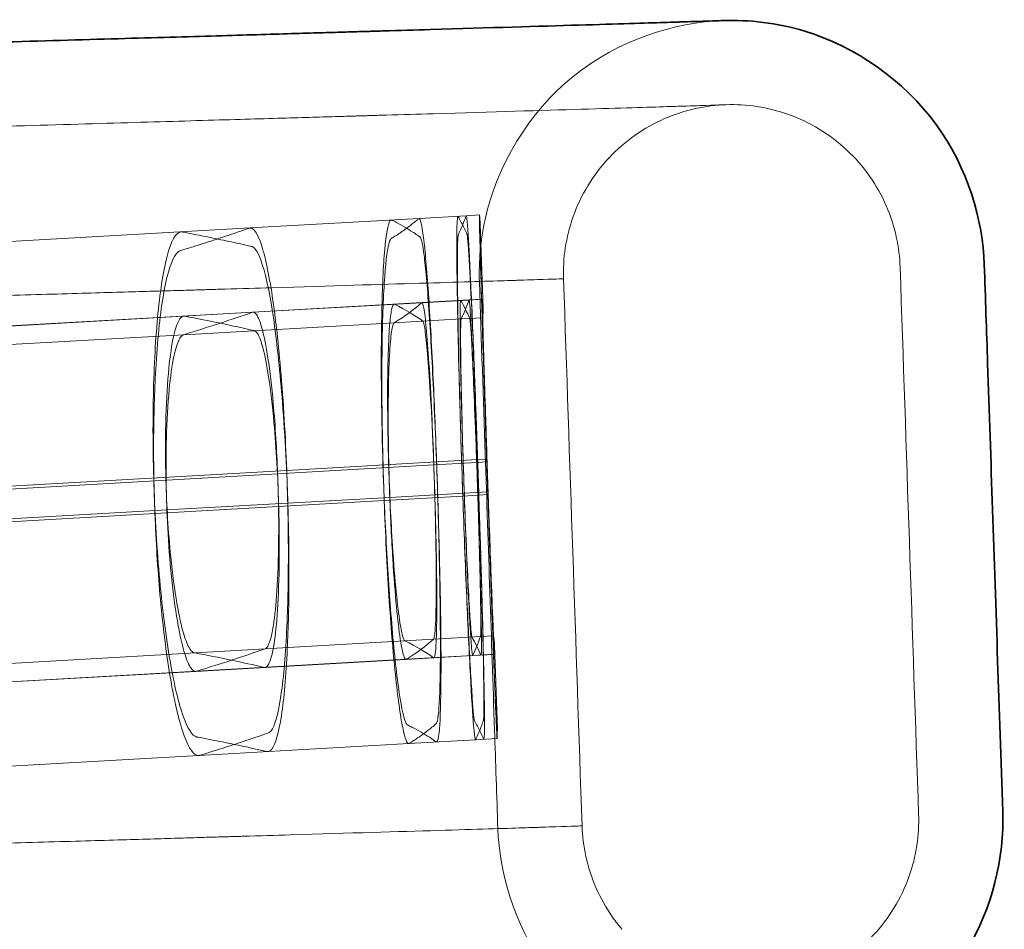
# Model space of a CAD drawing. Header units: millimetres. Extents: x -234 to 1726, y -356 to 1749.
# Tile 202 of 202: x 1364 to 1387, y 1292 to 1314. Entities that reach past the tile are written whole.
import ezdxf

# ---------------------------------------------------------------- set-up
doc = ezdxf.new("R2010")
doc.units = ezdxf.units.MM
for name, color, linetype, lineweight in [('Spigoli nascosti(ISO)', 7, 'Continuous', 18), ('Spigoli tangenti nascosti(ISO)', 7, 'Continuous', 18), ('Spigoli visibili(ISO)', 7, 'Continuous', 35)]:
    doc.layers.add(name, color=color, linetype=linetype, lineweight=lineweight)

msp = doc.modelspace()

# ---------------------------------------------------------------- linework, layer by layer
at = {"layer": 'Spigoli nascosti(ISO)'}
for p, q in [((1373.45, 1308.86), (1369.44, 1308.632)), ((1374.572, 1308.923), (1373.45, 1308.86)), ((1374.885, 1308.941), (1374.572, 1308.923)), ((1369.44, 1308.632), (1078.025, 1292.097)), ((1374.906, 1308.726), (1374.973, 1306.726)), ((1374.952, 1306.942), (1374.639, 1306.924)), ((1373.518, 1306.86), (1369.507, 1306.633)), ((1374.639, 1306.924), (1373.518, 1306.86)), ((1369.507, 1306.633), (1078.139, 1290.1)), ((1375.243, 1298.724), (1375.311, 1296.723)), ((1373.14, 1298.387), (1368.149, 1298.104)), ((1374.725, 1298.477), (1373.14, 1298.387)), ((1375.237, 1298.506), (1374.725, 1298.477)), ((1368.149, 1298.104), (1078.554, 1281.672)), ((1374.793, 1296.478), (1373.208, 1296.388)), ((1375.304, 1296.507), (1374.793, 1296.478)), ((1373.208, 1296.388), (1368.217, 1296.104)), ((1368.217, 1296.104), (1081.976, 1279.863))]:
    msp.add_line(p, q, dxfattribs=at)
for centre, major_axis, start_param, end_param in [((-2244.224, 1101.306), (3619.201, 205.358), 0.000504, 0.00226), ((693.463, 1269.246), (680.605, 38.618), 6.221701, 6.240797), ((693.698, 1266.914), (680.449, 38.61), 0.040447, 0.059545), ((-2252.632, 1099.11), (3627.668, 205.839), 0.012684, 0.016262), ((-2253.041, 1102.838), (3627.95, 205.855), 6.265301, 6.268879), ((-2244.294, 1101.615), (3619.261, 205.362), 6.279302, 6.281133), ((693.239, 1270.953), (680.777, 38.628), 6.146682, 6.165902), ((693.885, 1265.207), (680.324, 38.603), 0.115358, 0.134586), ((693.949, 1258.911), (680.468, 38.611), 0.040841, 0.05994), ((693.68, 1261.241), (680.658, 38.621), 6.2221, 6.241194), ((-2252.403, 1091.105), (3627.709, 205.841), 0.012759, 0.016337), ((-2252.795, 1094.835), (3627.974, 205.856), 6.265375, 6.268953), ((-2243.993, 1093.301), (3619.241, 205.361), 0.000504, 0.002335), ((694.105, 1257.202), (680.375, 38.605), 0.115752, 0.134979), ((693.487, 1262.95), (680.799, 38.629), 6.147088, 6.166306), ((-2244.011, 1093.614), (3619.248, 205.361), 6.279377, 6.281133)]:
    msp.add_ellipse(centre, major_axis=major_axis, ratio=0.03372, start_param=start_param, end_param=end_param, dxfattribs=at)
for points, knots in [([(1380.679, 1313.557), (1379.51, 1313.518), (1378.188, 1313.097), (1377.115, 1312.232), (1376.059, 1311.38), (1375.296, 1310.115), (1375.018, 1308.836), (1374.91, 1308.336), (1374.868, 1307.837), (1374.885, 1307.359), (1374.932, 1305.943), (1374.978, 1304.582), (1375.023, 1303.268), (1375.098, 1301.029), (1375.17, 1298.901), (1375.244, 1296.714), (1375.27, 1295.941), (1375.296, 1295.162), (1375.323, 1294.366), (1375.358, 1293.34), (1375.702, 1292.127), (1376.409, 1291.12), (1376.936, 1290.37), (1377.644, 1289.754), (1378.366, 1289.345)], [-31.850006, -31.850006, -31.850006, -31.850006, -27.952868, -27.952868, -27.952868, -24.115918, -24.115918, -24.115918, -22.614763, -22.614763, -22.614763, -18.613355, -18.613355, -18.613355, -11.789991, -11.789991, -11.789991, -9.37995, -9.37995, -9.37995, -5.929117, -5.929117, -5.929117, -3.35773, -3.35773, -3.35773, -3.35773]), ([(1380.746, 1311.559), (1380.72, 1311.558), (1380.513, 1311.551), (1380.126, 1311.538), (1380.03, 1311.535), (1379.922, 1311.532), (1379.802, 1311.528), (1379.772, 1311.527), (1379.742, 1311.526), (1379.711, 1311.525), (1379.695, 1311.524), (1379.679, 1311.524), (1379.663, 1311.523), (1379.646, 1311.523), (1379.628, 1311.522), (1379.609, 1311.521), (1379.534, 1311.519), (1379.443, 1311.516), (1379.336, 1311.513), (1378.91, 1311.499), (1378.234, 1311.479), (1377.308, 1311.451), (1376.382, 1311.423), (1375.207, 1311.388), (1373.783, 1311.345), (1373.427, 1311.335), (1373.055, 1311.324), (1372.668, 1311.312), (1372.619, 1311.311), (1372.571, 1311.309), (1372.522, 1311.308), (1372.497, 1311.307), (1372.472, 1311.307), (1372.448, 1311.306), (1372.423, 1311.305), (1372.399, 1311.304), (1372.374, 1311.304), (1372.354, 1311.303), (1372.334, 1311.302), (1372.313, 1311.302), (1372.292, 1311.301), (1372.272, 1311.301), (1372.25, 1311.3), (1372.238, 1311.3), (1372.225, 1311.299), (1372.212, 1311.299), (1372.198, 1311.298), (1372.185, 1311.298), (1372.171, 1311.298), (1372.144, 1311.297), (1372.114, 1311.296), (1372.084, 1311.295), (1372.053, 1311.294), (1372.022, 1311.293), (1371.989, 1311.292), (1371.956, 1311.291), (1371.921, 1311.29), (1371.886, 1311.289), (1371.85, 1311.288), (1371.814, 1311.287), (1371.776, 1311.286), (1371.697, 1311.284), (1371.614, 1311.281), (1371.525, 1311.278), (1371.436, 1311.276), (1371.342, 1311.273), (1371.242, 1311.27), (1371.043, 1311.264), (1370.823, 1311.258), (1370.583, 1311.251), (1370.086, 1311.236), (1369.502, 1311.219), (1368.835, 1311.2), (1368.151, 1311.18), (1367.38, 1311.157), (1366.53, 1311.132), (1365.667, 1311.107), (1364.721, 1311.079), (1363.701, 1311.05), (1362.676, 1311.02), (1361.576, 1310.988), (1360.413, 1310.954), (1359.253, 1310.92), (1358.031, 1310.884), (1356.756, 1310.847), (1355.498, 1310.811), (1354.19, 1310.773), (1352.844, 1310.734), (1351.527, 1310.695), (1350.174, 1310.656), (1348.797, 1310.616), (1347.461, 1310.577), (1346.102, 1310.538), (1344.732, 1310.498), (1343.413, 1310.46), (1342.084, 1310.421), (1340.754, 1310.382)], [0, 0, 0, 0, 62.649542, 62.649542, 62.649542, 78.320408, 78.320408, 78.320408, 82.238733, 82.238733, 82.238733, 84.215163, 84.215163, 84.215163, 86.225718, 86.225718, 86.225718, 94.264699, 94.264699, 94.264699, 126.387983, 126.387983, 126.387983, 158.511805, 158.511805, 158.511805, 166.55109, 166.55109, 166.55109, 167.556411, 167.556411, 167.556411, 168.059071, 168.059071, 168.059071, 168.561732, 168.561732, 168.561732, 168.978428, 168.978428, 168.978428, 169.395124, 169.395124, 169.395124, 169.640691, 169.640691, 169.640691, 169.886256, 169.886256, 169.886256, 170.384098, 170.384098, 170.384098, 170.88194, 170.88194, 170.88194, 171.379781, 171.379781, 171.379781, 171.877623, 171.877623, 171.877623, 172.903327, 172.903327, 172.903327, 173.92903, 173.92903, 173.92903, 175.980437, 175.980437, 175.980437, 180.221628, 180.221628, 180.221628, 184.569456, 184.569456, 184.569456, 188.986696, 188.986696, 188.986696, 193.432324, 193.432324, 193.432324, 197.863713, 197.863713, 197.863713, 202.239043, 202.239043, 202.239043, 206.519605, 206.519605, 206.519605, 210.671682, 210.671682, 210.671682, 214.667812, 214.667812, 214.667812, 214.667812]), ([(1383.306, 1291.097), (1383.413, 1291.158), (1383.748, 1291.37), (1384.263, 1291.817), (1384.765, 1292.481), (1385.113, 1293.219), (1385.3, 1293.977), (1385.325, 1294.468), (1385.317, 1294.703), (1385.171, 1299.034), (1385.025, 1303.365), (1384.879, 1307.696), (1384.871, 1307.931), (1384.813, 1308.419), (1384.575, 1309.163), (1384.178, 1309.875), (1383.632, 1310.504), (1382.968, 1311.007), (1382.231, 1311.354), (1381.472, 1311.541), (1380.982, 1311.567), (1380.746, 1311.559)], [-60.703311, -60.703311, -60.703311, -60.703311, -60.165636, -58.98751, -57.809385, -56.63126, -55.453134, -54.275009, -54.275009, -54.275009, -41.275009, -41.275009, -41.275009, -40.096884, -38.918758, -37.740633, -36.562507, -35.384382, -34.206257, -33.028131, -31.850006, -31.850006, -31.850006, -31.850006]), ([(1373.896, 1302.234), (1373.883, 1302.635), (1373.868, 1303.037), (1373.836, 1303.855), (1373.819, 1304.267), (1373.766, 1305.38), (1373.73, 1306.033), (1373.654, 1307.16), (1373.615, 1307.616), (1373.521, 1308.386), (1373.484, 1308.411), (1373.467, 1308.423), (1373.462, 1308.427), (1373.427, 1308.453), (1373.395, 1308.475), (1373.301, 1308.539), (1373.236, 1308.58), (1373.098, 1308.662), (1373.026, 1308.703), (1372.909, 1308.764), (1372.868, 1308.786), (1372.819, 1308.81), (1372.812, 1308.813), (1372.792, 1308.823), (1372.768, 1308.835), (1372.694, 1308.646), (1372.654, 1308.376), (1372.593, 1307.561), (1372.572, 1307.025), (1372.553, 1305.883), (1372.551, 1305.32), (1372.564, 1304.167), (1372.576, 1303.588), (1372.594, 1303.004)], [0, 0, 0, 0, 0.120604, 0.120604, 0.248934, 0.248934, 0.480491, 0.480491, 0.718659, 0.718659, 1.063644, 1.063644, 1.19032, 1.19032, 2.039497, 2.039497, 3.607775, 3.607775, 5.173413, 5.173413, 5.996697, 5.996697, 6.125031, 6.125031, 6.391217, 6.391217, 6.798816, 6.798816, 7.203371, 7.203371, 7.526358, 7.526358, 7.825493, 7.825493, 7.825493, 7.825493]), ([(1373.867, 1303.076), (1373.842, 1303.799), (1373.813, 1304.511), (1373.748, 1305.886), (1373.712, 1306.53), (1373.635, 1307.645), (1373.596, 1308.095), (1373.519, 1308.705), (1373.483, 1308.861), (1373.441, 1308.859), (1373.43, 1308.845), (1373.396, 1308.815), (1373.366, 1308.79), (1373.277, 1308.717), (1373.214, 1308.668), (1373.081, 1308.571), (1373.011, 1308.522), (1372.898, 1308.447), (1372.857, 1308.422), (1372.809, 1308.391), (1372.803, 1308.387), (1372.783, 1308.375), (1372.759, 1308.36), (1372.688, 1308.085), (1372.652, 1307.766), (1372.596, 1306.862), (1372.578, 1306.289), (1372.566, 1305.092), (1372.568, 1304.51), (1372.586, 1303.332), (1372.601, 1302.747), (1372.623, 1302.161)], [-5.22666, -5.22666, -5.22666, -5.22666, -4.912412, -4.912412, -4.578812, -4.578812, -4.231765, -4.231765, -3.887241, -3.887241, -3.794195, -3.794195, -3.326479, -3.326479, -2.435096, -2.435096, -1.54212, -1.54212, -1.070991, -1.070991, -0.997755, -0.997755, -0.842043, -0.842043, -0.602902, -0.602902, -0.365581, -0.365581, -0.175779, -0.175779, 0, 0, 0, 0]), ([(1374.871, 1302.289), (1374.858, 1302.694), (1374.844, 1303.1), (1374.814, 1303.924), (1374.799, 1304.341), (1374.756, 1305.456), (1374.729, 1306.11), (1374.677, 1307.234), (1374.654, 1307.688), (1374.608, 1308.4), (1374.596, 1308.467), (1374.586, 1308.489), (1374.585, 1308.492), (1374.573, 1308.519), (1374.562, 1308.542), (1374.531, 1308.609), (1374.51, 1308.652), (1374.467, 1308.74), (1374.444, 1308.783), (1374.409, 1308.849), (1374.397, 1308.872), (1374.382, 1308.899), (1374.38, 1308.902), (1374.373, 1308.916), (1374.367, 1308.925), (1374.351, 1308.741), (1374.347, 1308.475), (1374.349, 1307.667), (1374.357, 1307.135), (1374.379, 1305.996), (1374.393, 1305.432), (1374.425, 1304.277), (1374.442, 1303.696), (1374.462, 1303.11)], [0, 0, 0, 0, 0.121672, 0.121672, 0.251192, 0.251192, 0.483013, 0.483013, 0.721266, 0.721266, 1.025587, 1.025587, 1.084717, 1.084717, 1.464947, 1.464947, 2.187108, 2.187108, 2.90785, 2.90785, 3.286111, 3.286111, 3.345107, 3.345107, 3.514974, 3.514974, 3.775987, 3.775987, 4.035181, 4.035181, 4.243442, 4.243442, 4.436418, 4.436418, 4.436418, 4.436418]), ([(1374.843, 1303.132), (1374.829, 1303.537), (1374.815, 1303.939), (1374.785, 1304.753), (1374.77, 1305.16), (1374.727, 1306.243), (1374.7, 1306.865), (1374.65, 1307.914), (1374.628, 1308.323), (1374.586, 1308.921), (1374.575, 1308.935), (1374.566, 1308.912), (1374.565, 1308.909), (1374.555, 1308.881), (1374.546, 1308.857), (1374.519, 1308.787), (1374.501, 1308.741), (1374.464, 1308.649), (1374.444, 1308.603), (1374.413, 1308.533), (1374.402, 1308.509), (1374.39, 1308.481), (1374.388, 1308.477), (1374.381, 1308.463), (1374.376, 1308.451), (1374.363, 1308.18), (1374.361, 1307.864), (1374.367, 1306.966), (1374.377, 1306.395), (1374.402, 1305.202), (1374.417, 1304.619), (1374.451, 1303.44), (1374.47, 1302.854), (1374.49, 1302.267)], [-4.048254, -4.048254, -4.048254, -4.048254, -3.937295, -3.937295, -3.819181, -3.819181, -3.607734, -3.607734, -3.390412, -3.390412, -3.113006, -3.113006, -3.059058, -3.059058, -2.712266, -2.712266, -2.053351, -2.053351, -1.395434, -1.395434, -1.049981, -1.049981, -0.996123, -0.996123, -0.840985, -0.840985, -0.602767, -0.602767, -0.366213, -0.366213, -0.176129, -0.176129, 0, 0, 0, 0]), ([(1374.906, 1308.726), (1374.901, 1308.797), (1374.894, 1308.867), (1374.885, 1308.938), (1374.882, 1308.964), (1374.884, 1308.835), (1374.897, 1308.281), (1374.908, 1307.862), (1374.94, 1306.786), (1374.96, 1306.14), (1375.005, 1304.705), (1375.03, 1303.931), (1375.057, 1303.144)], [0, 0, 0, 0, 6.297569, 6.297569, 6.297569, 8.669345, 8.669345, 11.041107, 11.041107, 13.412797, 13.412797, 15.784483, 15.784483, 15.784483, 15.784483]), ([(1370.308, 1302.874), (1370.293, 1303.278), (1370.274, 1303.68), (1370.225, 1304.491), (1370.196, 1304.896), (1370.103, 1305.975), (1370.031, 1306.594), (1369.867, 1307.637), (1369.776, 1308.043), (1369.547, 1308.674), (1369.445, 1308.637), (1369.392, 1308.619), (1369.379, 1308.615), (1369.285, 1308.582), (1369.202, 1308.553), (1368.959, 1308.471), (1368.796, 1308.417), (1368.463, 1308.308), (1368.292, 1308.254), (1368.026, 1308.17), (1367.932, 1308.141), (1367.823, 1308.108), (1367.808, 1308.103), (1367.765, 1308.09), (1367.711, 1308.072), (1367.541, 1307.784), (1367.448, 1307.455), (1367.294, 1306.533), (1367.235, 1305.95), (1367.166, 1304.749), (1367.149, 1304.172), (1367.144, 1303.007), (1367.154, 1302.43), (1367.177, 1301.852)], [-5.034918, -5.034918, -5.034918, -5.034918, -4.941925, -4.941925, -4.84293, -4.84293, -4.665495, -4.665495, -4.482245, -4.482245, -4.220096, -4.220096, -4.138235, -4.138235, -3.610069, -3.610069, -2.610717, -2.610717, -1.612981, -1.612981, -1.084519, -1.084519, -1.002458, -1.002458, -0.842584, -0.842584, -0.600308, -0.600308, -0.361002, -0.361002, -0.173479, -0.173479, 0, 0, 0, 0]), ([(1374.906, 1308.726), (1374.906, 1308.651), (1374.903, 1308.575), (1374.899, 1308.499), (1374.898, 1308.486), (1374.898, 1308.434), (1374.902, 1308.255), (1374.905, 1308.128), (1374.917, 1307.639), (1374.93, 1307.175), (1374.965, 1306.024), (1374.985, 1305.348), (1375.033, 1303.873), (1375.058, 1303.088), (1375.085, 1302.301)], [0, 0, 0, 0, 6.70247, 6.70247, 6.70247, 7.884797, 7.884797, 9.067123, 9.067123, 11.437491, 11.437491, 13.807791, 13.807791, 16.178089, 16.178089, 16.178089, 16.178089]), ([(1370.337, 1302.032), (1370.325, 1302.437), (1370.308, 1302.842), (1370.265, 1303.667), (1370.238, 1304.083), (1370.152, 1305.194), (1370.083, 1305.843), (1369.926, 1306.961), (1369.837, 1307.412), (1369.61, 1308.163), (1369.507, 1308.185), (1369.453, 1308.197), (1369.441, 1308.2), (1369.345, 1308.222), (1369.261, 1308.241), (1369.014, 1308.296), (1368.849, 1308.331), (1368.511, 1308.402), (1368.339, 1308.437), (1368.063, 1308.491), (1367.963, 1308.511), (1367.846, 1308.533), (1367.829, 1308.536), (1367.709, 1308.553), (1367.604, 1308.409), (1367.416, 1307.817), (1367.335, 1307.375), (1367.211, 1306.272), (1367.168, 1305.628), (1367.126, 1304.215), (1367.126, 1303.461), (1367.148, 1302.695)], [0, 0, 0, 0, 0.121707, 0.121707, 0.251263, 0.251263, 0.482631, 0.482631, 0.7215, 0.7215, 1.064053, 1.064053, 1.171905, 1.171905, 1.867673, 1.867673, 3.184764, 3.184764, 4.499223, 4.499223, 5.236183, 5.236183, 5.347642, 5.347642, 6.529519, 6.529519, 7.710628, 7.710628, 8.848552, 8.848552, 9.971328, 9.971328, 9.971328, 9.971328]), ([(1374.952, 1306.939), (1374.952, 1306.942), (1374.952, 1306.943), (1374.951, 1306.938), (1374.951, 1306.932), (1374.951, 1306.908), (1374.952, 1306.882), (1374.954, 1306.778), (1374.956, 1306.669), (1374.965, 1306.341), (1374.972, 1306.102), (1374.99, 1305.5), (1375.001, 1305.132), (1375.022, 1304.463), (1375.031, 1304.187), (1375.049, 1303.632), (1375.059, 1303.355), (1375.068, 1303.077)], [0.6365034, 0.6365034, 0.6365034, 0.6365034, 0.6560407, 0.6560407, 0.6729718, 0.6729718, 0.7021324, 0.7021324, 0.7614288, 0.7614288, 0.8362628, 0.8362628, 0.9187357, 0.9187357, 0.9721079, 0.9721079, 1.0227442, 1.0227442, 1.0227442, 1.0227442]), ([(1372.864, 1306.821), (1372.86, 1306.823), (1372.855, 1306.824), (1372.843, 1306.818), (1372.838, 1306.812), (1372.823, 1306.785), (1372.814, 1306.758), (1372.787, 1306.646), (1372.771, 1306.529), (1372.74, 1306.183), (1372.727, 1305.935), (1372.708, 1305.317), (1372.703, 1304.941), (1372.705, 1304.274), (1372.708, 1304.009), (1372.717, 1303.477), (1372.724, 1303.211), (1372.732, 1302.944)], [6.870159, 6.870159, 6.870159, 6.870159, 6.943435, 6.943435, 7.010854, 7.010854, 7.128531, 7.128531, 7.368618, 7.368618, 7.663815, 7.663815, 7.988157, 7.988157, 8.187145, 8.187145, 8.376722, 8.376722, 8.376722, 8.376722]), ([(1373.802, 1303.005), (1373.787, 1303.417), (1373.771, 1303.825), (1373.732, 1304.651), (1373.71, 1305.058), (1373.666, 1305.744), (1373.644, 1306.027), (1373.603, 1306.465), (1373.583, 1306.625), (1373.555, 1306.777), (1373.546, 1306.812), (1373.533, 1306.846), (1373.529, 1306.853), (1373.521, 1306.86), (1373.517, 1306.861), (1373.514, 1306.859), (1373.513, 1306.858), (1373.512, 1306.858)], [-1.7413185, -1.7413185, -1.7413185, -1.7413185, -1.7212982, -1.7212982, -1.6987401, -1.6987401, -1.6780465, -1.6780465, -1.658602, -1.658602, -1.6492497, -1.6492497, -1.6443523, -1.6443523, -1.6404117, -1.6404117, -1.6396781, -1.6396781, -1.6396781, -1.6396781]), ([(1374.443, 1306.91), (1374.442, 1306.912), (1374.441, 1306.913), (1374.438, 1306.911), (1374.437, 1306.907), (1374.434, 1306.889), (1374.432, 1306.871), (1374.427, 1306.785), (1374.425, 1306.681), (1374.423, 1306.367), (1374.425, 1306.14), (1374.433, 1305.561), (1374.44, 1305.203), (1374.457, 1304.528), (1374.464, 1304.232), (1374.482, 1303.638), (1374.491, 1303.342), (1374.501, 1303.045)], [6.389575, 6.389575, 6.389575, 6.389575, 6.459106, 6.459106, 6.52871, 6.52871, 6.637451, 6.637451, 6.905541, 6.905541, 7.228855, 7.228855, 7.586343, 7.586343, 7.837497, 7.837497, 8.073966, 8.073966, 8.073966, 8.073966]), ([(1374.821, 1303.063), (1374.811, 1303.359), (1374.801, 1303.653), (1374.779, 1304.244), (1374.767, 1304.538), (1374.74, 1305.212), (1374.724, 1305.57), (1374.697, 1306.149), (1374.685, 1306.377), (1374.666, 1306.688), (1374.658, 1306.79), (1374.649, 1306.879), (1374.646, 1306.898), (1374.643, 1306.917), (1374.641, 1306.922), (1374.639, 1306.924), (1374.638, 1306.925), (1374.637, 1306.921)], [-16.57767, -16.57767, -16.57767, -16.57767, -15.004397, -15.004397, -13.334339, -13.334339, -10.945256, -10.945256, -8.783689, -8.783689, -7.033771, -7.033771, -6.280738, -6.280738, -5.809351, -5.809351, -5.561319, -5.561319, -5.561319, -5.561319]), ([(1367.883, 1306.538), (1367.882, 1306.538), (1367.881, 1306.538), (1367.869, 1306.54), (1367.858, 1306.54), (1367.833, 1306.533), (1367.82, 1306.525), (1367.783, 1306.493), (1367.759, 1306.46), (1367.689, 1306.321), (1367.645, 1306.176), (1367.562, 1305.769), (1367.525, 1305.496), (1367.464, 1304.828), (1367.443, 1304.429), (1367.423, 1303.566), (1367.424, 1303.108), (1367.438, 1302.644)], [3.243926, 3.243926, 3.243926, 3.243926, 3.250036, 3.250036, 3.351748, 3.351748, 3.475212, 3.475212, 3.702498, 3.702498, 4.172256, 4.172256, 4.700953, 4.700953, 5.275155, 5.275155, 5.848133, 5.848133, 5.848133, 5.848133]), ([(1370.092, 1302.795), (1370.082, 1303.077), (1370.068, 1303.358), (1370.033, 1303.921), (1370.012, 1304.201), (1369.952, 1304.869), (1369.909, 1305.232), (1369.819, 1305.824), (1369.772, 1306.058), (1369.687, 1306.374), (1369.649, 1306.478), (1369.592, 1306.577), (1369.573, 1306.601), (1369.543, 1306.624), (1369.532, 1306.63), (1369.511, 1306.634), (1369.501, 1306.633), (1369.492, 1306.63), (1369.492, 1306.63), (1369.492, 1306.63)], [-9.553806, -9.553806, -9.553806, -9.553806, -8.712286, -8.712286, -7.82304, -7.82304, -6.478517, -6.478517, -5.252725, -5.252725, -4.303133, -4.303133, -3.828091, -3.828091, -3.548091, -3.548091, -3.304082, -3.304082, -3.300673, -3.300673, -3.300673, -3.300673]), ([(1374.453, 1306.472), (1374.453, 1306.472), (1374.453, 1306.472), (1374.451, 1306.468), (1374.45, 1306.461), (1374.446, 1306.429), (1374.444, 1306.396), (1374.439, 1306.255), (1374.438, 1306.107), (1374.44, 1305.694), (1374.443, 1305.421), (1374.455, 1304.752), (1374.464, 1304.353), (1374.483, 1303.665), (1374.49, 1303.4), (1374.507, 1302.868), (1374.515, 1302.602), (1374.525, 1302.337)], [-0.6292858, -0.6292858, -0.6292858, -0.6292858, -0.6283947, -0.6283947, -0.5987492, -0.5987492, -0.543164, -0.543164, -0.428158, -0.428158, -0.3010077, -0.3010077, -0.1620214, -0.1620214, -0.0796596, -0.0796596, 0, 0, 0, 0]), ([(1374.845, 1302.355), (1374.828, 1302.873), (1374.809, 1303.39), (1374.774, 1304.312), (1374.757, 1304.716), (1374.727, 1305.395), (1374.714, 1305.674), (1374.69, 1306.102), (1374.68, 1306.257), (1374.668, 1306.404), (1374.664, 1306.439), (1374.659, 1306.471), (1374.657, 1306.479), (1374.656, 1306.483), (1374.656, 1306.483), (1374.656, 1306.483)], [0, 0, 0, 0, 0.1557165, 0.1557165, 0.2950474, 0.2950474, 0.4226779, 0.4226779, 0.5410477, 0.5410477, 0.5978276, 0.5978276, 0.6277366, 0.6277366, 0.6293922, 0.6293922, 0.6293922, 0.6293922]), ([(1374.966, 1306.501), (1374.966, 1306.501), (1374.966, 1306.5), (1374.966, 1306.495), (1374.966, 1306.486), (1374.966, 1306.448), (1374.967, 1306.406), (1374.97, 1306.276), (1374.972, 1306.179), (1374.981, 1305.867), (1374.988, 1305.621), (1375.006, 1305.005), (1375.018, 1304.63), (1375.04, 1303.924), (1375.05, 1303.614), (1375.071, 1302.99), (1375.081, 1302.679), (1375.092, 1302.369)], [-0.6286144, -0.6286144, -0.6286144, -0.6286144, -0.6250271, -0.6250271, -0.5938893, -0.5938893, -0.5314337, -0.5314337, -0.4519814, -0.4519814, -0.3276961, -0.3276961, -0.190981, -0.190981, -0.0932031, -0.0932031, 0, 0, 0, 0]), ([(1372.862, 1306.382), (1372.862, 1306.382), (1372.862, 1306.381), (1372.855, 1306.377), (1372.85, 1306.369), (1372.833, 1306.336), (1372.823, 1306.3), (1372.792, 1306.15), (1372.775, 1305.993), (1372.745, 1305.56), (1372.733, 1305.279), (1372.719, 1304.594), (1372.717, 1304.188), (1372.726, 1303.266), (1372.737, 1302.752), (1372.756, 1302.236)], [-0.6304823, -0.6304823, -0.6304823, -0.6304823, -0.6293071, -0.6293071, -0.5991008, -0.5991008, -0.5418198, -0.5418198, -0.4229263, -0.4229263, -0.2946387, -0.2946387, -0.154816, -0.154816, 0, 0, 0, 0]), ([(1373.826, 1302.297), (1373.809, 1302.804), (1373.789, 1303.309), (1373.747, 1304.222), (1373.724, 1304.628), (1373.68, 1305.313), (1373.659, 1305.594), (1373.617, 1306.03), (1373.597, 1306.189), (1373.569, 1306.339), (1373.561, 1306.375), (1373.548, 1306.408), (1373.543, 1306.415), (1373.539, 1306.419), (1373.538, 1306.42), (1373.538, 1306.42)], [0, 0, 0, 0, 0.1521034, 0.1521034, 0.2915866, 0.2915866, 0.4195169, 0.4195169, 0.5394758, 0.5394758, 0.5970126, 0.5970126, 0.6272402, 0.6272402, 0.6294092, 0.6294092, 0.6294092, 0.6294092]), ([(1367.861, 1306.098), (1367.851, 1306.095), (1367.839, 1306.09), (1367.8, 1306.057), (1367.777, 1306.026), (1367.709, 1305.895), (1367.666, 1305.759), (1367.583, 1305.371), (1367.545, 1305.106), (1367.483, 1304.452), (1367.46, 1304.059), (1367.442, 1303.36), (1367.44, 1303.076), (1367.444, 1302.505), (1367.451, 1302.22), (1367.462, 1301.936)], [-0.6407044, -0.6407044, -0.6407044, -0.6407044, -0.6047556, -0.6047556, -0.5509664, -0.5509664, -0.440956, -0.440956, -0.3131586, -0.3131586, -0.1740993, -0.1740993, -0.0853304, -0.0853304, 0, 0, 0, 0]), ([(1370.116, 1302.087), (1370.107, 1302.41), (1370.093, 1302.733), (1370.055, 1303.383), (1370.032, 1303.706), (1369.968, 1304.413), (1369.926, 1304.778), (1369.836, 1305.374), (1369.789, 1305.61), (1369.703, 1305.932), (1369.665, 1306.038), (1369.607, 1306.139), (1369.588, 1306.163), (1369.556, 1306.188), (1369.545, 1306.191), (1369.538, 1306.193)], [0, 0, 0, 0, 0.0971064, 0.0971064, 0.1995547, 0.1995547, 0.3353492, 0.3353492, 0.4592194, 0.4592194, 0.556488, 0.556488, 0.6045636, 0.6045636, 0.6378004, 0.6378004, 0.6378004, 0.6378004]), ([(1372.594, 1303.004), (1372.615, 1302.337), (1372.644, 1301.672), (1372.717, 1300.345), (1372.762, 1299.7), (1372.865, 1298.505), (1372.923, 1297.982), (1373.039, 1297.205), (1373.096, 1296.958), (1373.165, 1296.836), (1373.177, 1296.83), (1373.189, 1296.824), (1373.196, 1296.821), (1373.218, 1296.81), (1373.233, 1296.802), (1373.277, 1296.78), (1373.305, 1296.766), (1373.41, 1296.711), (1373.483, 1296.67), (1373.622, 1296.589), (1373.688, 1296.548), (1373.771, 1296.492), (1373.792, 1296.477), (1373.863, 1296.427), (1373.897, 1296.368), (1373.95, 1296.863), (1373.964, 1297.227), (1373.976, 1298.203), (1373.973, 1298.8), (1373.957, 1299.912), (1373.947, 1300.375), (1373.924, 1301.306), (1373.911, 1301.768), (1373.896, 1302.234)], [0, 0, 0, 0, 0.200278, 0.200278, 0.417079, 0.417079, 0.655684, 0.655684, 0.894085, 0.894085, 0.9726, 0.9726, 1.060053, 1.060053, 1.266865, 1.266865, 1.652052, 1.652052, 2.736681, 2.736681, 3.818467, 3.818467, 4.198002, 4.198002, 5.122031, 5.122031, 5.828764, 5.828764, 6.520727, 6.520727, 6.963841, 6.963841, 7.377711, 7.377711, 7.377711, 7.377711]), ([(1372.623, 1302.161), (1372.651, 1301.38), (1372.689, 1300.611), (1372.781, 1299.199), (1372.833, 1298.567), (1372.945, 1297.485), (1373.005, 1297.055), (1373.119, 1296.493), (1373.172, 1296.363), (1373.222, 1296.393), (1373.228, 1296.397), (1373.252, 1296.412), (1373.267, 1296.422), (1373.309, 1296.449), (1373.336, 1296.467), (1373.437, 1296.534), (1373.506, 1296.582), (1373.638, 1296.68), (1373.7, 1296.728), (1373.793, 1296.805), (1373.826, 1296.834), (1373.868, 1296.872), (1373.883, 1296.885), (1373.925, 1297.155), (1373.943, 1297.472), (1373.96, 1298.369), (1373.96, 1298.94), (1373.946, 1300.135), (1373.935, 1300.719), (1373.906, 1301.901), (1373.888, 1302.489), (1373.867, 1303.076)], [-11.274662, -11.274662, -11.274662, -11.274662, -9.452781, -9.452781, -7.659887, -7.659887, -5.790414, -5.790414, -3.940671, -3.940671, -3.834768, -3.834768, -3.665823, -3.665823, -3.337089, -3.337089, -2.440211, -2.440211, -1.542589, -1.542589, -0.999168, -0.999168, -0.842477, -0.842477, -0.603943, -0.603943, -0.367122, -0.367122, -0.176547, -0.176547, 0, 0, 0, 0]), ([(1373.793, 1298.865), (1373.796, 1298.868), (1373.8, 1298.873), (1373.811, 1298.906), (1373.817, 1298.937), (1373.834, 1299.069), (1373.842, 1299.206), (1373.856, 1299.596), (1373.859, 1299.86), (1373.859, 1300.513), (1373.855, 1300.905), (1373.842, 1301.6), (1373.836, 1301.88), (1373.82, 1302.444), (1373.811, 1302.725), (1373.802, 1303.005)], [-0.6368732, -0.6368732, -0.6368732, -0.6368732, -0.6005815, -0.6005815, -0.5468501, -0.5468501, -0.436578, -0.436578, -0.3101641, -0.3101641, -0.1717931, -0.1717931, -0.0842666, -0.0842666, 0, 0, 0, 0]), ([(1374.462, 1303.11), (1374.487, 1302.331), (1374.516, 1301.555), (1374.575, 1300.103), (1374.605, 1299.439), (1374.663, 1298.279), (1374.691, 1297.801), (1374.739, 1297.135), (1374.759, 1296.949), (1374.775, 1296.917), (1374.78, 1296.91), (1374.797, 1296.877), (1374.808, 1296.857), (1374.843, 1296.793), (1374.865, 1296.75), (1374.909, 1296.663), (1374.93, 1296.619), (1374.982, 1296.507), (1374.992, 1296.45), (1375.006, 1296.606), (1375.008, 1296.846), (1375, 1297.607), (1374.99, 1298.12), (1374.963, 1299.258), (1374.947, 1299.846), (1374.911, 1301.059), (1374.892, 1301.671), (1374.871, 1302.289)], [0, 0, 0, 0, 0.233877, 0.233877, 0.464991, 0.464991, 0.705374, 0.705374, 0.943021, 0.943021, 0.965534, 0.965534, 1.003199, 1.003199, 1.084049, 1.084049, 1.165001, 1.165001, 1.292238, 1.292238, 1.438889, 1.438889, 1.585056, 1.585056, 1.708678, 1.708678, 1.823065, 1.823065, 1.823065, 1.823065]), ([(1374.49, 1302.267), (1374.504, 1301.863), (1374.518, 1301.461), (1374.549, 1300.649), (1374.566, 1300.243), (1374.612, 1299.161), (1374.642, 1298.538), (1374.698, 1297.489), (1374.725, 1297.08), (1374.778, 1296.442), (1374.792, 1296.472), (1374.799, 1296.488), (1374.801, 1296.492), (1374.814, 1296.52), (1374.824, 1296.544), (1374.855, 1296.614), (1374.874, 1296.66), (1374.912, 1296.752), (1374.93, 1296.798), (1374.956, 1296.868), (1374.965, 1296.892), (1374.975, 1296.92), (1374.976, 1296.923), (1374.982, 1296.939), (1374.993, 1296.97), (1374.99, 1297.73), (1374.983, 1298.186), (1374.958, 1299.313), (1374.941, 1299.967), (1374.909, 1301.083), (1374.896, 1301.499), (1374.87, 1302.323), (1374.857, 1302.727), (1374.843, 1303.132)], [-6.118875, -6.118875, -6.118875, -6.118875, -6.001176, -6.001176, -5.875899, -5.875899, -5.651271, -5.651271, -5.42036, -5.42036, -5.091592, -5.091592, -4.989057, -4.989057, -4.33148, -4.33148, -3.078525, -3.078525, -1.823423, -1.823423, -1.162453, -1.162453, -1.059665, -1.059665, -0.721208, -0.721208, -0.48276, -0.48276, -0.250763, -0.250763, -0.121463, -0.121463, 0, 0, 0, 0]), ([(1374.501, 1303.045), (1374.514, 1302.639), (1374.529, 1302.233), (1374.56, 1301.413), (1374.578, 1301.007), (1374.611, 1300.281), (1374.627, 1299.964), (1374.655, 1299.479), (1374.667, 1299.298), (1374.686, 1299.07), (1374.693, 1299), (1374.701, 1298.942), (1374.704, 1298.93), (1374.707, 1298.92), (1374.707, 1298.919), (1374.708, 1298.917)], [0, 0, 0, 0, 0.1219878, 0.1219878, 0.2555018, 0.2555018, 0.3867942, 0.3867942, 0.4999576, 0.4999576, 0.5830595, 0.5830595, 0.6182865, 0.6182865, 0.6311785, 0.6311785, 0.6311785, 0.6311785]), ([(1374.911, 1298.929), (1374.911, 1298.929), (1374.911, 1298.929), (1374.912, 1298.934), (1374.913, 1298.941), (1374.916, 1298.975), (1374.917, 1299.01), (1374.92, 1299.161), (1374.919, 1299.32), (1374.913, 1299.756), (1374.908, 1300.038), (1374.892, 1300.723), (1374.881, 1301.129), (1374.855, 1302.046), (1374.839, 1302.554), (1374.821, 1303.063)], [-0.6298094, -0.6298094, -0.6298094, -0.6298094, -0.627769, -0.627769, -0.597704, -0.597704, -0.5402207, -0.5402207, -0.420581, -0.420581, -0.2925922, -0.2925922, -0.1529379, -0.1529379, 0, 0, 0, 0]), ([(1375.057, 1303.144), (1375.083, 1302.357), (1375.11, 1301.572), (1375.163, 1300.097), (1375.187, 1299.422), (1375.231, 1298.271), (1375.249, 1297.807), (1375.27, 1297.319), (1375.275, 1297.192), (1375.284, 1297.013), (1375.287, 1296.961), (1375.289, 1296.948), (1375.298, 1296.873), (1375.305, 1296.798), (1375.311, 1296.723)], [0, 0, 0, 0, 2.370157, 2.370157, 4.740327, 4.740327, 7.110553, 7.110553, 8.292803, 8.292803, 9.475053, 9.475053, 9.475053, 16.1775, 16.1775, 16.1775, 16.1775]), ([(1375.068, 1303.077), (1375.078, 1302.765), (1375.089, 1302.453), (1375.111, 1301.827), (1375.122, 1301.515), (1375.147, 1300.809), (1375.16, 1300.435), (1375.184, 1299.821), (1375.193, 1299.576), (1375.206, 1299.266), (1375.21, 1299.169), (1375.216, 1299.04), (1375.218, 1298.999), (1375.22, 1298.961), (1375.221, 1298.953), (1375.221, 1298.947), (1375.221, 1298.947), (1375.221, 1298.946)], [0, 0, 0, 0, 0.0936055, 0.0936055, 0.1918541, 0.1918541, 0.3284663, 0.3284663, 0.4526406, 0.4526406, 0.5317215, 0.5317215, 0.5939416, 0.5939416, 0.6250301, 0.6250301, 0.629756, 0.629756, 0.629756, 0.629756]), ([(1367.177, 1301.852), (1367.202, 1301.194), (1367.243, 1300.545), (1367.357, 1299.265), (1367.431, 1298.652), (1367.612, 1297.522), (1367.719, 1297.038), (1367.944, 1296.349), (1368.059, 1296.151), (1368.207, 1296.098), (1368.235, 1296.107), (1368.259, 1296.114), (1368.273, 1296.118), (1368.32, 1296.133), (1368.353, 1296.143), (1368.405, 1296.159), (1368.422, 1296.164), (1368.486, 1296.185), (1368.533, 1296.199), (1368.752, 1296.268), (1368.922, 1296.323), (1369.254, 1296.431), (1369.416, 1296.485), (1369.66, 1296.568), (1369.745, 1296.598), (1369.873, 1296.642), (1369.914, 1296.65), (1370.052, 1296.888), (1370.126, 1297.19), (1370.246, 1298.068), (1370.29, 1298.632), (1370.339, 1299.836), (1370.349, 1300.437), (1370.344, 1301.659), (1370.331, 1302.266), (1370.308, 1302.874)], [-2.94421, -2.94421, -2.94421, -2.94421, -2.883112, -2.883112, -2.816898, -2.816898, -2.742658, -2.742658, -2.66812, -2.66812, -2.642629, -2.642629, -2.604654, -2.604654, -2.517868, -2.517868, -2.464624, -2.464624, -2.327176, -2.327176, -1.808297, -1.808297, -1.289981, -1.289981, -1.006481, -1.006481, -0.860113, -0.860113, -0.619225, -0.619225, -0.380165, -0.380165, -0.182614, -0.182614, 0, 0, 0, 0]), ([(1369.793, 1298.638), (1369.802, 1298.642), (1369.813, 1298.647), (1369.847, 1298.683), (1369.867, 1298.716), (1369.926, 1298.858), (1369.962, 1299.006), (1370.027, 1299.42), (1370.055, 1299.694), (1370.098, 1300.366), (1370.112, 1300.766), (1370.118, 1301.457), (1370.118, 1301.724), (1370.109, 1302.26), (1370.102, 1302.528), (1370.092, 1302.795)], [-0.6389285, -0.6389285, -0.6389285, -0.6389285, -0.601912, -0.601912, -0.5460411, -0.5460411, -0.430878, -0.430878, -0.3026386, -0.3026386, -0.1631339, -0.1631339, -0.0801783, -0.0801783, 0, 0, 0, 0]), ([(1372.732, 1302.944), (1372.742, 1302.632), (1372.754, 1302.319), (1372.784, 1301.691), (1372.801, 1301.379), (1372.848, 1300.674), (1372.877, 1300.302), (1372.938, 1299.691), (1372.968, 1299.448), (1373.021, 1299.108), (1373.045, 1298.995), (1373.079, 1298.886), (1373.09, 1298.86), (1373.108, 1298.832), (1373.114, 1298.829), (1373.117, 1298.827)], [0, 0, 0, 0, 0.0938639, 0.0938639, 0.1924449, 0.1924449, 0.3288454, 0.3288454, 0.4530494, 0.4530494, 0.5535545, 0.5535545, 0.6029085, 0.6029085, 0.6389119, 0.6389119, 0.6389119, 0.6389119]), ([(1367.148, 1302.695), (1367.171, 1301.911), (1367.216, 1301.132), (1367.344, 1299.681), (1367.424, 1299.024), (1367.614, 1297.878), (1367.722, 1297.409), (1367.946, 1296.75), (1368.061, 1296.569), (1368.179, 1296.543), (1368.194, 1296.541), (1368.316, 1296.518), (1368.416, 1296.498), (1368.693, 1296.444), (1368.867, 1296.409), (1369.206, 1296.339), (1369.372, 1296.303), (1369.585, 1296.256), (1369.636, 1296.245), (1369.718, 1296.226), (1369.75, 1296.219), (1369.794, 1296.209), (1369.807, 1296.206), (1369.85, 1296.197), (1369.895, 1296.185), (1370.04, 1296.372), (1370.118, 1296.642), (1370.244, 1297.46), (1370.291, 1297.998), (1370.346, 1299.144), (1370.359, 1299.709), (1370.363, 1300.865), (1370.355, 1301.446), (1370.337, 1302.032)], [0, 0, 0, 0, 0.235323, 0.235323, 0.466127, 0.466127, 0.705711, 0.705711, 0.946856, 0.946856, 0.964713, 0.964713, 1.052157, 1.052157, 1.208629, 1.208629, 1.365024, 1.365024, 1.414885, 1.414885, 1.445776, 1.445776, 1.458751, 1.458751, 1.488213, 1.488213, 1.533617, 1.533617, 1.578573, 1.578573, 1.614408, 1.614408, 1.647566, 1.647566, 1.647566, 1.647566]), ([(1367.438, 1302.644), (1367.447, 1302.339), (1367.461, 1302.033), (1367.499, 1301.42), (1367.523, 1301.115), (1367.593, 1300.415), (1367.643, 1300.04), (1367.749, 1299.424), (1367.805, 1299.177), (1367.91, 1298.831), (1367.958, 1298.714), (1368.03, 1298.603), (1368.053, 1298.577), (1368.093, 1298.549), (1368.105, 1298.545), (1368.116, 1298.543)], [0, 0, 0, 0, 0.0917026, 0.0917026, 0.1878474, 0.1878474, 0.3245992, 0.3245992, 0.4500144, 0.4500144, 0.5527099, 0.5527099, 0.6031492, 0.6031492, 0.6380216, 0.6380216, 0.6380216, 0.6380216]), ([(1373.796, 1298.427), (1373.799, 1298.425), (1373.802, 1298.424), (1373.809, 1298.428), (1373.813, 1298.433), (1373.822, 1298.456), (1373.828, 1298.479), (1373.843, 1298.574), (1373.851, 1298.673), (1373.866, 1298.978), (1373.871, 1299.207), (1373.875, 1299.789), (1373.873, 1300.149), (1373.864, 1300.824), (1373.858, 1301.118), (1373.844, 1301.708), (1373.835, 1302.001), (1373.826, 1302.297)], [4.1026881, 4.1026881, 4.1026881, 4.1026881, 4.1439244, 4.1439244, 4.1856356, 4.1856356, 4.2550584, 4.2550584, 4.3958816, 4.3958816, 4.5813031, 4.5813031, 4.7861259, 4.7861259, 4.928669, 4.928669, 5.0629916, 5.0629916, 5.0629916, 5.0629916]), ([(1374.525, 1302.337), (1374.537, 1301.959), (1374.551, 1301.585), (1374.581, 1300.83), (1374.597, 1300.456), (1374.63, 1299.768), (1374.646, 1299.461), (1374.673, 1299.003), (1374.684, 1298.835), (1374.701, 1298.623), (1374.708, 1298.558), (1374.716, 1298.502), (1374.719, 1298.491), (1374.723, 1298.479), (1374.724, 1298.477), (1374.726, 1298.477), (1374.727, 1298.478), (1374.728, 1298.479)], [-4.982357, -4.982357, -4.982357, -4.982357, -4.452952, -4.452952, -3.86837, -3.86837, -3.259846, -3.259846, -2.755116, -2.755116, -2.381111, -2.381111, -2.219258, -2.219258, -2.102997, -2.102997, -2.054419, -2.054419, -2.054419, -2.054419]), ([(1374.922, 1298.49), (1374.922, 1298.489), (1374.923, 1298.489), (1374.924, 1298.488), (1374.925, 1298.489), (1374.927, 1298.499), (1374.929, 1298.509), (1374.932, 1298.552), (1374.933, 1298.601), (1374.934, 1298.756), (1374.934, 1298.875), (1374.93, 1299.233), (1374.925, 1299.499), (1374.91, 1300.156), (1374.9, 1300.549), (1374.875, 1301.415), (1374.861, 1301.882), (1374.845, 1302.355)], [1.443752, 1.443752, 1.443752, 1.443752, 1.462809, 1.462809, 1.520527, 1.520527, 1.596784, 1.596784, 1.757621, 1.757621, 1.966467, 1.966467, 2.264671, 2.264671, 2.591091, 2.591091, 2.926349, 2.926349, 2.926349, 2.926349]), ([(1375.085, 1302.301), (1375.112, 1301.514), (1375.139, 1300.74), (1375.19, 1299.306), (1375.214, 1298.66), (1375.255, 1297.584), (1375.272, 1297.165), (1375.296, 1296.612), (1375.303, 1296.483), (1375.305, 1296.51), (1375.308, 1296.581), (1375.311, 1296.652), (1375.311, 1296.723)], [0, 0, 0, 0, 2.37155, 2.37155, 4.743112, 4.743112, 7.114728, 7.114728, 9.486347, 9.486347, 9.486347, 15.783936, 15.783936, 15.783936, 15.783936]), ([(1375.092, 1302.369), (1375.102, 1302.066), (1375.112, 1301.765), (1375.133, 1301.161), (1375.144, 1300.86), (1375.168, 1300.184), (1375.181, 1299.83), (1375.203, 1299.259), (1375.212, 1299.035), (1375.224, 1298.74), (1375.228, 1298.645), (1375.233, 1298.556), (1375.234, 1298.534), (1375.236, 1298.514), (1375.236, 1298.509), (1375.237, 1298.505), (1375.237, 1298.507), (1375.237, 1298.508)], [-0.914271, -0.914271, -0.914271, -0.914271, -0.8745055, -0.8745055, -0.8321777, -0.8321777, -0.7732682, -0.7732682, -0.7200371, -0.7200371, -0.6799846, -0.6799846, -0.6605501, -0.6605501, -0.6487089, -0.6487089, -0.6363343, -0.6363343, -0.6363343, -0.6363343]), ([(1369.776, 1298.198), (1369.776, 1298.198), (1369.776, 1298.198), (1369.786, 1298.196), (1369.795, 1298.197), (1369.816, 1298.203), (1369.827, 1298.209), (1369.857, 1298.238), (1369.876, 1298.267), (1369.93, 1298.388), (1369.964, 1298.514), (1370.029, 1298.88), (1370.058, 1299.136), (1370.105, 1299.772), (1370.121, 1300.156), (1370.136, 1301.052), (1370.132, 1301.565), (1370.116, 1302.087)], [2.861107, 2.861107, 2.861107, 2.861107, 2.86198, 2.86198, 3.098793, 3.098793, 3.379145, 3.379145, 3.876515, 3.876515, 4.89488, 4.89488, 6.11176, 6.11176, 7.441562, 7.441562, 8.949398, 8.949398, 8.949398, 8.949398]), ([(1372.756, 1302.236), (1372.774, 1301.732), (1372.798, 1301.235), (1372.854, 1300.354), (1372.883, 1299.97), (1372.944, 1299.333), (1372.974, 1299.077), (1373.024, 1298.742), (1373.044, 1298.634), (1373.079, 1298.491), (1373.093, 1298.446), (1373.115, 1298.405), (1373.121, 1298.396), (1373.133, 1298.387), (1373.138, 1298.386), (1373.145, 1298.388), (1373.146, 1298.389), (1373.148, 1298.39)], [-5.830518, -5.830518, -5.830518, -5.830518, -5.158752, -5.158752, -4.549536, -4.549536, -3.993, -3.993, -3.619213, -3.619213, -3.327989, -3.327989, -3.186045, -3.186045, -3.076848, -3.076848, -3.04255, -3.04255, -3.04255, -3.04255]), ([(1367.462, 1301.936), (1367.477, 1301.549), (1367.5, 1301.165), (1367.563, 1300.391), (1367.605, 1300.008), (1367.701, 1299.323), (1367.756, 1299.025), (1367.86, 1298.592), (1367.908, 1298.437), (1367.984, 1298.262), (1368.011, 1298.213), (1368.059, 1298.149), (1368.079, 1298.129), (1368.112, 1298.11), (1368.125, 1298.105), (1368.15, 1298.103), (1368.16, 1298.105), (1368.167, 1298.107)], [-3.5286111, -3.5286111, -3.5286111, -3.5286111, -3.427359, -3.427359, -3.3146435, -3.3146435, -3.2013951, -3.2013951, -3.1108178, -3.1108178, -3.0609768, -3.0609768, -3.0225564, -3.0225564, -2.9986737, -2.9986737, -2.9738155, -2.9738155, -2.9738155, -2.9738155]), ([(1377.322, 1294.433), (1377.33, 1294.198), (1377.388, 1293.71), (1377.626, 1292.966), (1377.949, 1292.386), (1378.192, 1292.072), (1378.271, 1291.979)], [-9.425003, -9.425003, -9.425003, -9.425003, -8.246878, -7.068752, -5.890627, -5.366997, -5.366997, -5.366997, -5.366997])]:
    msp.add_open_spline(points, degree=3, knots=knots, dxfattribs=at)
for points in [[(1380.746, 1311.559), (1380.511, 1311.551), (1380.023, 1311.492), (1379.279, 1311.255), (1378.567, 1310.858), (1377.938, 1310.312), (1377.436, 1309.648), (1377.088, 1308.911), (1376.901, 1308.152), (1376.875, 1307.662), (1376.883, 1307.426)], [(1376.883, 1307.426), (1377.03, 1303.095), (1377.176, 1298.764), (1377.322, 1294.433)]]:
    msp.add_open_spline(points, degree=3, dxfattribs=at)
at = {"layer": 'Spigoli tangenti nascosti(ISO)'}
for p, q in [((1374.637, 1306.921), (1374.952, 1306.939)), ((1369.492, 1306.63), (1373.512, 1306.858)), ((1373.512, 1306.858), (1374.637, 1306.921)), ((1078.139, 1290.098), (1369.492, 1306.63)), ((1372.862, 1306.382), (1374.453, 1306.472)), ((1374.453, 1306.472), (1374.966, 1306.501)), ((1367.861, 1306.098), (1372.862, 1306.382)), ((1078.161, 1289.66), (1367.861, 1306.098)), ((1373.802, 1303.005), (1370.092, 1302.795)), ((1373.867, 1303.076), (1370.308, 1302.874)), ((1374.821, 1303.063), (1373.802, 1303.005)), ((1374.843, 1303.132), (1373.867, 1303.076)), ((1375.068, 1303.077), (1374.821, 1303.063)), ((1375.057, 1303.144), (1374.843, 1303.132)), ((1370.308, 1302.874), (1078.324, 1286.307)), ((1370.092, 1302.795), (1078.328, 1286.24)), ((1374.49, 1302.267), (1372.623, 1302.161)), ((1374.525, 1302.337), (1372.756, 1302.236)), ((1375.085, 1302.301), (1374.49, 1302.267)), ((1375.092, 1302.369), (1374.525, 1302.337)), ((1372.623, 1302.161), (1367.177, 1301.852)), ((1372.756, 1302.236), (1367.462, 1301.936)), ((1367.462, 1301.936), (1078.364, 1285.532)), ((1367.177, 1301.852), (1078.368, 1285.465)), ((1369.793, 1298.638), (1373.793, 1298.865)), ((1373.793, 1298.865), (1374.911, 1298.929)), ((1374.911, 1298.929), (1375.221, 1298.946)), ((1078.532, 1282.112), (1369.793, 1298.638)), ((1368.167, 1298.107), (1373.148, 1298.39)), ((1373.148, 1298.39), (1374.728, 1298.479)), ((1374.728, 1298.479), (1375.237, 1298.508)), ((1078.554, 1281.674), (1368.167, 1298.107))]:
    msp.add_line(p, q, dxfattribs=at)
for points, knots in [([(1340.855, 1306.365), (1342.019, 1306.399), (1343.182, 1306.433), (1345.536, 1306.501), (1346.726, 1306.536), (1349.101, 1306.605), (1350.286, 1306.639), (1352.618, 1306.707), (1353.763, 1306.74), (1355.98, 1306.805), (1357.05, 1306.836), (1359.084, 1306.895), (1360.047, 1306.923), (1361.838, 1306.976), (1362.666, 1307), (1364.167, 1307.044), (1364.842, 1307.063), (1366.025, 1307.098), (1366.537, 1307.113), (1367.183, 1307.132), (1367.375, 1307.137), (1367.724, 1307.148), (1367.88, 1307.152), (1368.084, 1307.158), (1368.146, 1307.16), (1368.262, 1307.164), (1368.316, 1307.165), (1368.387, 1307.167), (1368.409, 1307.168), (1368.471, 1307.17), (1368.513, 1307.171), (1368.603, 1307.174), (1368.652, 1307.175), (1368.749, 1307.178), (1368.797, 1307.18), (1369.231, 1307.192), (1369.6, 1307.203), (1371.37, 1307.256), (1372.539, 1307.291), (1374.38, 1307.346), (1375.052, 1307.367), (1375.582, 1307.384), (1375.673, 1307.386), (1375.766, 1307.389), (1375.784, 1307.39), (1375.818, 1307.391), (1375.833, 1307.392), (1375.88, 1307.393), (1375.911, 1307.394), (1376.059, 1307.399), (1376.167, 1307.403), (1376.65, 1307.418), (1376.857, 1307.425), (1376.883, 1307.426)], [-214.667447, -214.667447, -214.667447, -214.667447, -210.671682, -210.671682, -206.519605, -206.519605, -202.239043, -202.239043, -197.863713, -197.863713, -193.432324, -193.432324, -188.986696, -188.986696, -184.569457, -184.569457, -180.221628, -180.221628, -175.980437, -175.980437, -173.92903, -173.92903, -171.877623, -171.877623, -170.88194, -170.88194, -169.886256, -169.886256, -169.395125, -169.395125, -168.561732, -168.561732, -167.556411, -167.556411, -166.55109, -166.55109, -158.511805, -158.511805, -126.387983, -126.387983, -94.2647, -94.2647, -86.225718, -86.225718, -84.215163, -84.215163, -82.238734, -82.238734, -78.320408, -78.320408, -62.649542, -62.649542, 0.00256, 0.00256, 0.00256, 0.00256]), ([(1341.232, 1293.371), (1342.399, 1293.405), (1343.565, 1293.439), (1345.924, 1293.507), (1347.116, 1293.542), (1349.497, 1293.611), (1350.684, 1293.645), (1353.021, 1293.713), (1354.168, 1293.747), (1356.39, 1293.811), (1357.463, 1293.843), (1359.502, 1293.902), (1360.466, 1293.93), (1362.261, 1293.982), (1363.091, 1294.007), (1364.595, 1294.051), (1365.272, 1294.07), (1366.457, 1294.105), (1366.97, 1294.12), (1367.618, 1294.139), (1367.811, 1294.145), (1368.16, 1294.155), (1368.316, 1294.16), (1368.521, 1294.166), (1368.583, 1294.168), (1368.7, 1294.171), (1368.753, 1294.173), (1368.825, 1294.175), (1368.847, 1294.175), (1368.909, 1294.177), (1368.951, 1294.178), (1369.041, 1294.181), (1369.089, 1294.183), (1369.186, 1294.185), (1369.235, 1294.187), (1369.668, 1294.2), (1370.038, 1294.211), (1371.808, 1294.263), (1372.977, 1294.298), (1374.819, 1294.354), (1375.491, 1294.374), (1376.021, 1294.391), (1376.111, 1294.394), (1376.205, 1294.397), (1376.223, 1294.397), (1376.256, 1294.398), (1376.272, 1294.399), (1376.318, 1294.401), (1376.349, 1294.402), (1376.498, 1294.406), (1376.606, 1294.41), (1377.088, 1294.426), (1377.295, 1294.433), (1377.322, 1294.433)], [-214.667449, -214.667449, -214.667449, -214.667449, -210.671682, -210.671682, -206.519605, -206.519605, -202.239043, -202.239043, -197.863713, -197.863713, -193.432324, -193.432324, -188.986696, -188.986696, -184.569457, -184.569457, -180.221628, -180.221628, -175.980437, -175.980437, -173.92903, -173.92903, -171.877623, -171.877623, -170.88194, -170.88194, -169.886256, -169.886256, -169.395125, -169.395125, -168.561732, -168.561732, -167.556411, -167.556411, -166.55109, -166.55109, -158.511805, -158.511805, -126.387983, -126.387983, -94.2647, -94.2647, -86.225718, -86.225718, -84.215163, -84.215163, -82.238734, -82.238734, -78.320408, -78.320408, -62.649542, -62.649542, 0.00256, 0.00256, 0.00256, 0.00256])]:
    msp.add_open_spline(points, degree=3, knots=knots, dxfattribs=at)
at = {"layer": 'Spigoli visibili(ISO)'}
for points, knots in [([(1380.679, 1313.557), (1380.652, 1313.557), (1380.394, 1313.548), (1379.827, 1313.53), (1379.659, 1313.524), (1379.596, 1313.522), (1379.489, 1313.519), (1379.012, 1313.503), (1377.491, 1313.457), (1374.845, 1313.378), (1372.941, 1313.321), (1372.455, 1313.307), (1372.315, 1313.303), (1372.202, 1313.299), (1372.079, 1313.296), (1371.926, 1313.291), (1371.638, 1313.283), (1371.196, 1313.27), (1370.302, 1313.243), (1368.836, 1313.2), (1366.532, 1313.133), (1363.704, 1313.051), (1360.416, 1312.955), (1356.76, 1312.848), (1352.849, 1312.735), (1348.801, 1312.617), (1344.735, 1312.499), (1342.025, 1312.42), (1340.696, 1312.381)], [0, 0, 0, 0, 62.649542, 78.320408, 82.238734, 84.215163, 86.225718, 94.2647, 126.387983, 158.511805, 166.55109, 167.556411, 168.561732, 169.395125, 169.886256, 170.88194, 171.877623, 173.92903, 175.980437, 180.221628, 184.569457, 188.986696, 193.432324, 197.863713, 202.239043, 206.519605, 210.671682, 214.667634, 214.667634, 214.667634, 214.667634]), ([(1383.384, 1288.935), (1384.566, 1289.368), (1385.73, 1290.265), (1386.456, 1291.467), (1387.068, 1292.48), (1387.353, 1293.675), (1387.316, 1294.771), (1387.274, 1296.012), (1387.234, 1297.203), (1387.195, 1298.349), (1387.112, 1300.816), (1387.035, 1303.1), (1386.957, 1305.414), (1386.931, 1306.191), (1386.905, 1306.969), (1386.878, 1307.763), (1386.843, 1308.807), (1386.498, 1310.039), (1385.734, 1311.09), (1384.97, 1312.14), (1383.799, 1312.948), (1382.612, 1313.306), (1381.947, 1313.506), (1381.284, 1313.578), (1380.679, 1313.557)], [-61.698196, -61.698196, -61.698196, -61.698196, -57.716524, -57.716524, -57.716524, -54.358671, -54.358671, -54.358671, -50.932863, -50.932863, -50.932863, -43.560985, -43.560985, -43.560985, -41.086032, -41.086032, -41.086032, -37.475252, -37.475252, -37.475252, -33.868504, -33.868504, -33.868504, -31.850006, -31.850006, -31.850006, -31.850006])]:
    msp.add_open_spline(points, degree=3, knots=knots, dxfattribs=at)

doc.saveas('drawing.dxf')
